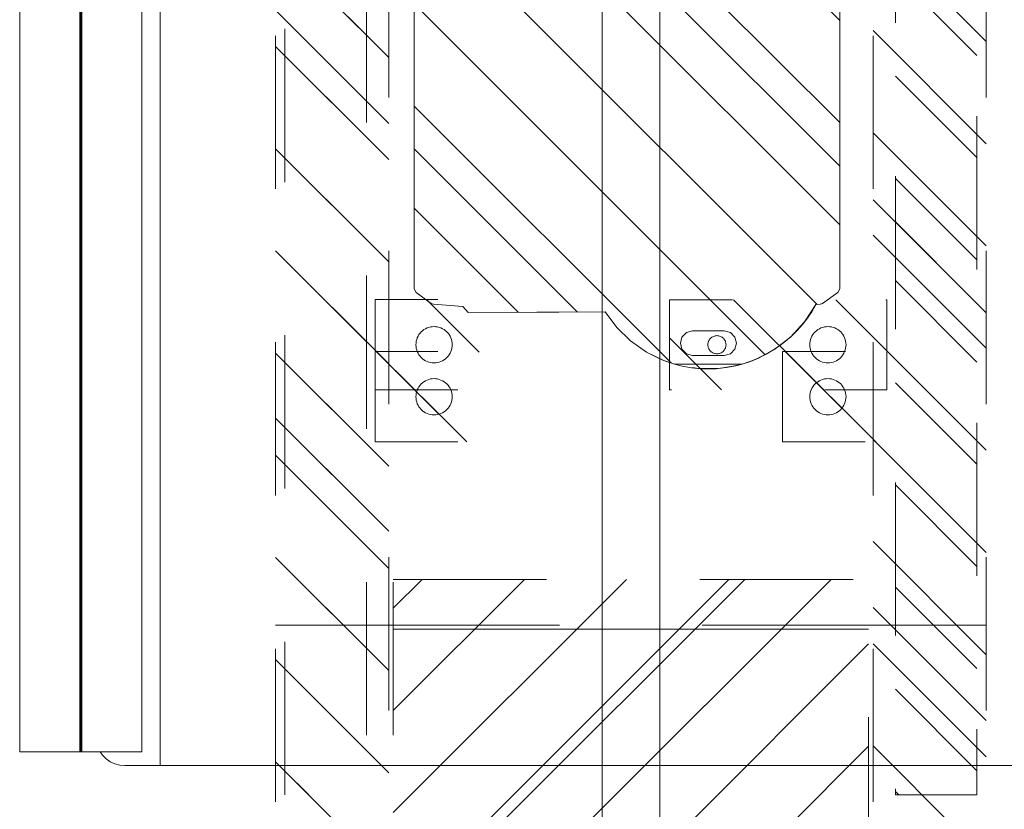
# Model space of a CAD drawing. Header units: inches. Extents: x -412 to -304, y -199 to 18.
# Tile 5 of 15: x -363.39 to -354.83, y -43.25 to -36.38. Entities that reach past the tile are written whole.
import ezdxf

# ---------------------------------------------------------------- set-up
doc = ezdxf.new("R2010")
doc.units = ezdxf.units.IN
doc.header["$LTSCALE"] = 32
doc.header["$MEASUREMENT"] = 0
doc.header["$PDMODE"] = 1
doc.header["$PDSIZE"] = -2
doc.linetypes.add('Dash Style-1', pattern=[0.083328, 0.041656, -0.041672])
for name, color, linetype, lineweight in [('Black', 7, 'Continuous', 18), ('DashLine', 7, 'Continuous', 13), ('DashLineFill', 7, 'Dash Style-1', 13), ('Drawing', 7, 'Continuous', 18), ('None', 7, 'Continuous', 18), ('SolidLine', 7, 'Continuous', 15)]:
    doc.layers.add(name, color=color, linetype=linetype, lineweight=lineweight)
pattern_1 = [(45, (0, 0), (-1.61302, 1.93572), []), (45, (-1.0608, 1.0608), (-0.472346, 0.416761), [])]

# ---------------------------------------------------------------- blocks, each defined once
blk = doc.blocks.new('MPHtAdjStrut-1086 (2D)')
at = {"layer": 'DashLine'}
for p, q in [((-19.7, 0.25), (19.714, 0.25)), ((19.714, -0.25), (-19.7, -0.25))]:
    blk.add_line(p, q, dxfattribs=at)
blk = doc.blocks.new('MpHtAdjBase-3 (2D)')
at = {"layer": 'Black', "color": 7}
blk.add_blockref('MPHtAdjStrut-1086 (2D)', (0, 0), dxfattribs=at)
blk = doc.blocks.new('Group-22')
at = {"layer": 'DashLine'}
for p, q in [((17.3622, -4.4031), (17.3622, 7.5256)), ((17.3622, -4.094), (-17.3622, -4.094)), ((17.2441, -4.2531), (-17.2441, -4.2531)), ((17.2441, -4.2531), (17.2441, -5.3161)), ((17.3471, -4.4886), (17.3584, -4.4465)), ((17.3584, -4.4465), (17.3622, -4.4031)), ((17.3037, -4.5638), (17.3287, -4.5281)), ((17.3287, -4.5281), (17.3471, -4.4886)), ((17.2441, -4.6155), (17.2729, -4.5946)), ((17.2729, -4.5946), (17.3037, -4.5638)), ((-17.2441, -4.7767), (17.2441, -4.7767)), ((17.2441, -4.7846), (-17.2441, -4.7846)), ((17.2441, -4.7925), (-17.2441, -4.7925)), ((17.2441, -5.3161), (-17.2441, -5.3161))]:
    blk.add_line(p, q, dxfattribs=at)
blk = doc.blocks.new('MpHtAdjTrough-1095 (2D)')
at = {"layer": 'DashLine', "color": 7}
blk.add_blockref('Group-22', (0, 0), dxfattribs=at)
blk = doc.blocks.new('Group-24')
at = {"layer": 'DashLine'}
for p, q in [((-17.467, 1.7985), (-17.5608, 1.666)), ((-17.435, 1.8151), (-17.467, 1.7985)), ((-8.3398, 1.8151), (-17.435, 1.8151)), ((-8.3076, 1.7985), (-8.3398, 1.8151)), ((-8.2139, 1.666), (-8.3076, 1.7985)), ((-17.5679, 1.6466), (-17.5893, 1.3746)), ((-17.5608, 1.666), (-17.5679, 1.6466)), ((-8.2068, 1.6466), (-8.2139, 1.666)), ((-8.2039, 1.6085), (-8.2068, 1.6466)), ((-8.2039, 1.6085), (-8.1712, 1.5902)), ((-8.1403, 1.5713), (-8.2039, 1.6085)), ((-8.1403, 1.5715), (-8.2039, 1.6085)), ((-8.2039, 1.6085), (-8.0525, 1.51)), ((-8.1871, 1.5993), (-8.2039, 1.6085)), ((-8.1807, 1.5957), (-8.1871, 1.5993)), ((-8.1772, 1.5937), (-8.1807, 1.5957)), ((-8.1712, 1.5902), (-8.1772, 1.5937)), ((-8.1409, 1.572), (-8.1712, 1.5902)), ((-8.1403, 1.5716), (-8.1409, 1.572)), ((-8.1384, 1.5704), (-8.1403, 1.5715)), ((-8.1353, 1.5684), (-8.1403, 1.5715)), ((-8.0525, 1.51), (-8.1403, 1.5715)), ((-8.1353, 1.5684), (-8.1384, 1.5704)), ((-8.1353, 1.5684), (-8.1353, 1.568)), ((-7.9201, 1.3873), (-8.0525, 1.51)), ((-17.5893, 1.3746), (-17.6511, 1.3155)), ((-7.8103, 1.2439), (-7.9201, 1.3873)), ((-17.6511, 1.3155), (-17.651, 0.1851)), ((-7.7372, 1.1086), (-7.8103, 1.2439)), ((-7.7265, 1.084), (-7.8103, 1.2439)), ((-7.7265, 1.084), (-7.7372, 1.1086)), ((-7.7087, 1.0387), (-7.7265, 1.084)), ((-7.6852, 0.967), (-7.7265, 1.084)), ((-7.6852, 0.967), (-7.7087, 1.0387)), ((-7.7087, 1.0387), (-7.7087, 1.0387)), ((-7.671, 0.9122), (-7.6852, 0.967)), ((-7.6852, 0.3799), (-7.6852, 0.967)), ((-7.9739, 0.8114), (-7.9597, 0.8645)), ((-7.9597, 0.8645), (-7.9208, 0.9034)), ((-7.9208, 0.9034), (-7.8676, 0.9177)), ((-7.8676, 0.9177), (-7.8145, 0.9034)), ((-7.8145, 0.9034), (-7.7756, 0.8645)), ((-7.7756, 0.8645), (-7.7613, 0.8114)), ((-7.6549, 0.8265), (-7.671, 0.9122)), ((-7.9739, 0.5358), (-7.9739, 0.8114)), ((-7.7613, 0.8114), (-7.7613, 0.5358)), ((-7.6468, 0.753), (-7.6549, 0.8265)), ((-7.6459, 0.7399), (-7.6549, 0.8265)), ((-7.6459, 0.7399), (-7.6468, 0.753)), ((-7.6459, 0.6071), (-7.6459, 0.7399)), ((-7.654, 0.5263), (-7.6459, 0.6071)), ((-7.6468, 0.5939), (-7.6459, 0.6071)), ((-7.9597, 0.4826), (-7.9739, 0.5358)), ((-7.7613, 0.5358), (-7.7756, 0.4826)), ((-7.6684, 0.4465), (-7.654, 0.5263)), ((-7.654, 0.5263), (-7.6468, 0.5939)), ((-7.9208, 0.4437), (-7.9597, 0.4826)), ((-7.8676, 0.4295), (-7.9208, 0.4437)), ((-7.8145, 0.4437), (-7.8676, 0.4295)), ((-7.7756, 0.4826), (-7.8145, 0.4437)), ((-7.6852, 0.3799), (-7.6684, 0.4465)), ((-7.7173, 0.2856), (-7.6852, 0.3799)), ((-7.7087, 0.3082), (-7.6852, 0.3799)), ((-7.791, 0.1345), (-7.7173, 0.2856)), ((-7.7211, 0.2777), (-7.7372, 0.2383)), ((-7.7173, 0.2856), (-7.7087, 0.3082)), ((-7.7087, 0.3082), (-7.7087, 0.3082)), ((-17.651, 0.1851), (-17.6238, 0.1607)), ((-7.791, 0.1345), (-7.7372, 0.2383)), ((-17.6238, 0.1607), (-17.7666, 0.0552)), ((-17.6504, 0.1438), (-17.7666, 0.0552)), ((-17.6504, 0.1438), (-17.651, 0.1434)), ((-17.651, 0.1434), (-17.651, 0.1433)), ((-17.6448, 0.1474), (-17.6504, 0.1438)), ((-17.6238, 0.1607), (-17.6448, 0.1474)), ((-17.6448, 0.1474), (-17.6238, 0.1607)), ((-17.6437, 0.1481), (-17.6448, 0.1474)), ((-17.6435, 0.1483), (-17.6437, 0.1481)), ((-17.6429, 0.1486), (-17.6435, 0.1483)), ((-17.6421, 0.1492), (-17.6429, 0.1486)), ((-17.641, 0.1499), (-17.6421, 0.1492)), ((-17.6396, 0.1508), (-17.641, 0.1499)), ((-17.638, 0.1518), (-17.6396, 0.1508)), ((-17.6362, 0.153), (-17.638, 0.1518)), ((-17.6341, 0.1543), (-17.6362, 0.153)), ((-17.6338, 0.1545), (-17.6341, 0.1543)), ((-17.6293, 0.1573), (-17.6338, 0.1545)), ((-17.6238, 0.1607), (-17.6293, 0.1573)), ((-7.8876, -0.0031), (-7.791, 0.1345)), ((-17.7666, 0.0552), (-17.8899, -0.0726)), ((-17.8899, -0.0726), (-17.9901, -0.2192)), ((-8.0048, -0.1237), (-7.8876, -0.0031)), ((-8.1396, -0.2242), (-8.0048, -0.1237)), ((-17.9901, -0.2192), (-18.0646, -0.3804)), ((-17.9901, -0.2192), (-18.0342, -0.3059)), ((-8.1403, -0.2242), (-8.1403, -0.2243)), ((-8.1403, -0.2243), (-8.1403, -0.2243)), ((-8.1396, -0.2242), (-8.1384, -0.2235)), ((-8.1354, -1.4169), (-8.1396, -0.2242)), ((-8.1384, -0.2235), (-8.1353, -0.2215)), ((-8.1353, -0.221), (-8.1353, -0.2215)), ((-18.0342, -0.3059), (-18.0635, -0.3779)), ((-18.0646, -0.3804), (-18.0892, -0.4569)), ((-18.0658, -0.3838), (-18.0892, -0.4569)), ((-18.0646, -0.3804), (-18.0658, -0.3838)), ((-18.0657, -0.3835), (-18.0658, -0.3838)), ((-18.0892, -0.4569), (-18.1112, -0.5517)), ((-18.0892, -0.4569), (-18.0892, -1.0309)), ((-17.9602, -0.5139), (-17.907, -0.4996)), ((-17.907, -0.4996), (-17.8539, -0.5139)), ((-18.1112, -0.5517), (-18.1236, -0.6397)), ((-18.0133, -0.6059), (-17.9991, -0.5528)), ((-17.9991, -0.5528), (-17.9602, -0.5139)), ((-17.8539, -0.5139), (-17.815, -0.5528)), ((-17.815, -0.5528), (-17.8007, -0.6059)), ((-18.1236, -0.6397), (-18.1286, -0.7285)), ((-18.0133, -0.8815), (-18.0133, -0.6059)), ((-17.8007, -0.6059), (-17.8007, -0.8815)), ((-18.1286, -0.7285), (-18.1286, -0.7594)), ((-18.1286, -0.7594), (-18.1244, -0.8398)), ((-18.1244, -0.8398), (-18.1141, -0.9197)), ((-18.1141, -0.9197), (-18.0892, -1.0309)), ((-17.9991, -0.9347), (-18.0133, -0.8815)), ((-17.9602, -0.9736), (-17.9991, -0.9347)), ((-17.815, -0.9347), (-17.8539, -0.9736)), ((-17.8007, -0.8815), (-17.815, -0.9347)), ((-17.907, -0.9878), (-17.9602, -0.9736)), ((-17.8539, -0.9736), (-17.907, -0.9878)), ((-18.0892, -1.0309), (-18.0755, -1.076)), ((-18.0755, -1.076), (-18.0658, -1.1041)), ((-18.0755, -1.076), (-18.0137, -1.2247)), ((-18.0658, -1.1041), (-18.0657, -1.1043)), ((-18.0657, -1.1043), (-18.0342, -1.1819)), ((-18.0342, -1.1819), (-18.0137, -1.2247)), ((-18.0137, -1.2247), (-17.9302, -1.3624)), ((-17.9302, -1.3624), (-17.8269, -1.4858)), ((-8.1866, -1.4627), (-8.1354, -1.4169)), ((-17.8269, -1.4858), (-17.7061, -1.5923)), ((-8.2068, -1.7173), (-8.1866, -1.4627)), ((-17.7061, -1.5923), (-17.6504, -1.6316)), ((-17.7061, -1.5923), (-17.5706, -1.6792)), ((-17.651, -1.6311), (-17.651, -1.6312)), ((-17.651, -1.6312), (-17.6504, -1.6316)), ((-17.6504, -1.6316), (-17.6448, -1.6352)), ((-17.6448, -1.6352), (-17.6437, -1.6359)), ((-17.6437, -1.6359), (-17.6435, -1.6361)), ((-17.6435, -1.6361), (-17.6429, -1.6365)), ((-17.6429, -1.6365), (-17.6421, -1.637)), ((-17.6421, -1.637), (-17.641, -1.6377)), ((-17.641, -1.6377), (-17.6396, -1.6386)), ((-17.6396, -1.6386), (-17.638, -1.6396)), ((-17.638, -1.6396), (-17.6362, -1.6408)), ((-17.6362, -1.6408), (-17.6341, -1.6421)), ((-17.6341, -1.6421), (-17.6293, -1.6451)), ((-17.6293, -1.6451), (-17.6238, -1.6485)), ((-17.6238, -1.6485), (-17.6178, -1.6522)), ((-17.6238, -1.6485), (-17.6238, -1.6485)), ((-17.6178, -1.6522), (-17.6114, -1.6561)), ((-17.6114, -1.6561), (-17.6031, -1.661)), ((-17.6031, -1.661), (-17.5891, -1.669)), ((-17.5891, -1.669), (-17.5851, -1.6713)), ((-17.5851, -1.6713), (-17.5706, -1.6792)), ((-17.5706, -1.6792), (-17.5679, -1.7173)), ((-17.5679, -1.7173), (-17.5608, -1.7367)), ((-17.5608, -1.7367), (-17.4671, -1.8691)), ((-8.3076, -1.8691), (-8.2139, -1.7366)), ((-8.2139, -1.7366), (-8.2068, -1.7173)), ((-17.4671, -1.8691), (-17.4349, -1.8857)), ((-8.3397, -1.8857), (-8.3076, -1.8691)), ((-17.4349, -1.8857), (-8.3397, -1.8857))]:
    blk.add_line(p, q, dxfattribs=at)
blk = doc.blocks.new('MPHtAdj-PowerUnit (2D)')
at = {"layer": 'DashLineFill', "linetype": 'Continuous', "lineweight": 13}
h = blk.add_hatch(dxfattribs=at)
h.set_pattern_fill('Steel', color=253, style=0, pattern_type=2)
h.set_pattern_definition(pattern_1)
edge = h.paths.add_edge_path()
edge.add_line((-8.3397, -1.8857), (-8.3076, -1.8691))
edge.add_line((-8.3076, -1.8691), (-8.2139, -1.7366))
edge.add_line((-8.2139, -1.7366), (-8.2068, -1.7173))
edge.add_line((-8.2068, -1.7173), (-8.1866, -1.4627))
edge.add_line((-8.1866, -1.4627), (-8.1354, -1.4169))
edge.add_line((-8.1354, -1.4169), (-8.1396, -0.2242))
edge.add_arc((-8.7085, 0.6733), 1.0626, 302.36921, 421.65148)
edge.add_line((-8.2039, 1.6085), (-8.2068, 1.6466))
edge.add_line((-8.2068, 1.6466), (-8.2139, 1.666))
edge.add_line((-8.2139, 1.666), (-8.3076, 1.7985))
edge.add_line((-8.3076, 1.7985), (-8.3398, 1.8151))
edge.add_line((-8.3398, 1.8151), (-17.435, 1.8151))
edge.add_line((-17.435, 1.8151), (-17.467, 1.7985))
edge.add_line((-17.467, 1.7985), (-17.5608, 1.666))
edge.add_line((-17.5608, 1.666), (-17.5679, 1.6466))
edge.add_line((-17.5679, 1.6466), (-17.5893, 1.3746))
edge.add_line((-17.5893, 1.3746), (-17.6511, 1.3155))
edge.add_line((-17.6511, 1.3155), (-17.651, 0.1851))
edge.add_line((-17.651, 0.1851), (-17.6238, 0.1607))
edge.add_arc((-17.0657, -0.7439), 1.0629, 121.67193, 241.63634)
edge.add_line((-17.5706, -1.6792), (-17.5679, -1.7173))
edge.add_line((-17.5679, -1.7173), (-17.5608, -1.7367))
edge.add_line((-17.5608, -1.7367), (-17.4671, -1.8691))
edge.add_line((-17.4671, -1.8691), (-17.4349, -1.8857))
edge.add_line((-17.4349, -1.8857), (-8.3397, -1.8857))
at = {"layer": 'DashLineFill', "flags": 128}
blk.add_lwpolyline([(-8.3397, -1.8857), (-8.3076, -1.8691), (-8.2139, -1.7366), (-8.2068, -1.7173), (-8.1866, -1.4627), (-8.1354, -1.4169), (-8.1396, -0.2242, 0.573182), (-8.2039, 1.6085), (-8.2068, 1.6466), (-8.2139, 1.666), (-8.3076, 1.7985), (-8.3398, 1.8151), (-17.435, 1.8151), (-17.467, 1.7985), (-17.5608, 1.666), (-17.5679, 1.6466), (-17.5893, 1.3746), (-17.6511, 1.3155), (-17.651, 0.1851), (-17.6238, 0.1607, 0.577143), (-17.5706, -1.6792), (-17.5679, -1.7173), (-17.5608, -1.7367), (-17.4671, -1.8691), (-17.4349, -1.8857)], format="xyb", close=True, dxfattribs=at)
at = {"layer": 'DashLine', "color": 7}
blk.add_blockref('Group-24', (0, 0), dxfattribs=at)
blk = doc.blocks.new('MPHtAdjCenterBar (2D)')
at = {"layer": 'DashLineFill', "linetype": 'Continuous', "lineweight": 13}
h = blk.add_hatch(dxfattribs=at)
h.set_pattern_fill('Steel', color=253, style=0, pattern_type=2)
h.set_pattern_definition(pattern_1)
h.paths.add_polyline_path([(-17.6181, 3.009), (17.6181, 3.009), (17.6181, 2.3003), (-17.6181, 2.3003)])
at = {"layer": 'DashLineFill', "flags": 128}
blk.add_lwpolyline([(-17.6181, 3.009), (17.6181, 3.009), (17.6181, 2.3003), (-17.6181, 2.3003)], close=True, dxfattribs=at)
blk = doc.blocks.new('TL9-Upper (2D)')
at = {"layer": 'DashLineFill', "linetype": 'Continuous', "lineweight": 13}
h = blk.add_hatch(dxfattribs=at)
h.set_pattern_fill('Steel', color=253, style=0, pattern_type=2)
h.set_pattern_definition(pattern_1)
h.paths.add_polyline_path([(-2.0669, 5.8322), (2.0669, 5.8322), (2.0669, -1.378), (-2.0669, -1.378)])
at = {"layer": 'DashLine', "color": 5, "true_color": 0x0000ff}
for p, q in [((2.0669, 5.3991), (-2.0669, 5.3991)), ((-2.0669, -0.0197), (2.0669, -0.0197))]:
    blk.add_line(p, q, dxfattribs=at)
at = {"layer": 'DashLine', "flags": 128}
blk.add_lwpolyline([(0, 1.063), (0.1042, 1.0579), (0.2074, 1.0426), (0.3086, 1.0172), (0.4068, 0.9821), (0.5011, 0.9375), (0.5906, 0.8838), (0.6744, 0.8217), (0.7516, 0.7516), (0.8217, 0.6744), (0.8838, 0.5906), (0.9375, 0.5011), (0.9821, 0.4068), (1.0172, 0.3086), (1.0426, 0.2074), (1.0579, 0.1042), (1.063, 0), (1.0579, -0.1042), (1.0426, -0.2074), (1.0172, -0.3086), (0.9821, -0.4068), (0.9375, -0.5011), (0.8838, -0.5906), (0.8217, -0.6744), (0.7516, -0.7516), (0.6744, -0.8217), (0.5906, -0.8838), (0.5011, -0.9375), (0.4068, -0.9821), (0.3086, -1.0172), (0.2074, -1.0426), (0.1042, -1.0579), (0, -1.063), (-0.1042, -1.0579), (-0.2074, -1.0426), (-0.3086, -1.0172), (-0.4068, -0.9821), (-0.5011, -0.9375), (-0.5906, -0.8838), (-0.6744, -0.8217), (-0.7516, -0.7516), (-0.8217, -0.6744), (-0.8838, -0.5906), (-0.9375, -0.5011), (-0.9821, -0.4068), (-1.0172, -0.3086), (-1.0426, -0.2074), (-1.0579, -0.1042), (-1.063, 0), (-1.0579, 0.1042), (-1.0426, 0.2074), (-1.0172, 0.3086), (-0.9821, 0.4068), (-0.9375, 0.5011), (-0.8838, 0.5906), (-0.8217, 0.6744), (-0.7516, 0.7516), (-0.6744, 0.8217), (-0.5906, 0.8838), (-0.5011, 0.9375), (-0.4068, 0.9821), (-0.3086, 1.0172), (-0.2074, 1.0426), (-0.1042, 1.0579)], close=True, dxfattribs=at)
at = {"layer": 'DashLine', "linetype": 'Continuous', "lineweight": 5}
blk.add_point((0, 0), dxfattribs=at)
at = {"layer": 'DashLineFill', "flags": 128}
blk.add_lwpolyline([(-2.0669, 5.8322), (2.0669, 5.8322), (2.0669, -1.378), (-2.0669, -1.378)], close=True, dxfattribs=at)
blk = doc.blocks.new('TEK04-FrameA (2D)')
at = {"layer": 'DashLineFill', "linetype": 'Continuous', "lineweight": 13}
h = blk.add_hatch(dxfattribs=at)
h.set_pattern_fill('Steel', color=253, style=0, pattern_type=2)
h.set_pattern_definition(pattern_1)
h.paths.add_polyline_path([(8.9173, 2.2638), (9.7008, 2.2638), (9.7008, 0.3724), (8.9173, 0.3724)])
h = blk.add_hatch(dxfattribs=at)
h.set_pattern_fill('Steel', color=253, style=0, pattern_type=2)
h.set_pattern_definition(pattern_1)
h.paths.add_polyline_path([(9.311, 1.9291), (9.3187, 1.9288), (9.3264, 1.9276), (9.3339, 1.9257), (9.3412, 1.9231), (9.3481, 1.9198), (9.3548, 1.9159), (9.361, 1.9113), (9.3667, 1.9061), (9.3719, 1.9003), (9.3765, 1.8941), (9.3805, 1.8875), (9.3838, 1.8805), (9.3864, 1.8733), (9.3883, 1.8658), (9.3894, 1.8581), (9.3898, 1.8504), (9.3894, 1.8427), (9.3883, 1.835), (9.3864, 1.8275), (9.3838, 1.8203), (9.3805, 1.8133), (9.3765, 1.8066), (9.3719, 1.8004), (9.3667, 1.7947), (9.361, 1.7895), (9.3548, 1.7849), (9.3481, 1.781), (9.3412, 1.7776), (9.3339, 1.775), (9.3264, 1.7732), (9.3187, 1.772), (9.311, 1.7717), (9.3033, 1.772), (9.2957, 1.7732), (9.2882, 1.775), (9.2809, 1.7776), (9.2739, 1.781), (9.2673, 1.7849), (9.2611, 1.7895), (9.2553, 1.7947), (9.2502, 1.8004), (9.2456, 1.8066), (9.2416, 1.8133), (9.2383, 1.8203), (9.2357, 1.8275), (9.2338, 1.835), (9.2327, 1.8427), (9.2323, 1.8504), (9.2327, 1.8581), (9.2338, 1.8658), (9.2357, 1.8733), (9.2383, 1.8805), (9.2416, 1.8875), (9.2456, 1.8941), (9.2502, 1.9003), (9.2553, 1.9061), (9.2611, 1.9113), (9.2673, 1.9159), (9.2739, 1.9198), (9.2809, 1.9231), (9.2882, 1.9257), (9.2957, 1.9276), (9.3033, 1.9288)])
h = blk.add_hatch(dxfattribs=at)
h.set_pattern_fill('Steel', color=253, style=0, pattern_type=2)
h.set_pattern_definition(pattern_1)
h.paths.add_polyline_path([(8.4646, 1.2795), (9.252, 1.2795), (9.252, 0.374), (8.4646, 0.374)])
h = blk.add_hatch(dxfattribs=at)
h.set_pattern_fill('Steel', color=253, style=0, pattern_type=2)
h.set_pattern_definition(pattern_1)
h.paths.add_polyline_path([(8.8583, 1.0433), (8.8737, 1.0425), (8.889, 1.0403), (8.904, 1.0365), (8.9185, 1.0313), (8.9325, 1.0247), (8.9458, 1.0168), (8.9582, 1.0076), (8.9696, 0.9972), (8.98, 0.9857), (8.9892, 0.9733), (8.9972, 0.9601), (9.0038, 0.9461), (9.009, 0.9315), (9.0127, 0.9165), (9.015, 0.9013), (9.0157, 0.8858), (9.015, 0.8704), (9.0127, 0.8551), (9.009, 0.8401), (9.0038, 0.8256), (8.9972, 0.8116), (8.9892, 0.7983), (8.98, 0.7859), (8.9696, 0.7745), (8.9582, 0.7641), (8.9458, 0.7549), (8.9325, 0.7469), (8.9185, 0.7403), (8.904, 0.7351), (8.889, 0.7314), (8.8737, 0.7291), (8.8583, 0.7283), (8.8428, 0.7291), (8.8275, 0.7314), (8.8126, 0.7351), (8.798, 0.7403), (8.784, 0.7469), (8.7708, 0.7549), (8.7584, 0.7641), (8.7469, 0.7745), (8.7365, 0.7859), (8.7273, 0.7983), (8.7194, 0.8116), (8.7128, 0.8256), (8.7076, 0.8401), (8.7038, 0.8551), (8.7015, 0.8704), (8.7008, 0.8858), (8.7015, 0.9013), (8.7038, 0.9165), (8.7076, 0.9315), (8.7128, 0.9461), (8.7194, 0.9601), (8.7273, 0.9733), (8.7365, 0.9857), (8.7469, 0.9972), (8.7584, 1.0076), (8.7708, 1.0168), (8.784, 1.0247), (8.798, 1.0313), (8.8126, 1.0365), (8.8275, 1.0403), (8.8428, 1.0425)])
h = blk.add_hatch(dxfattribs=at)
h.set_pattern_fill('Steel', color=253, style=0, pattern_type=2)
h.set_pattern_definition(pattern_1)
h.paths.add_polyline_path([(9.311, 1.0433), (9.3265, 1.0425), (9.3417, 1.0403), (9.3567, 1.0365), (9.3713, 1.0313), (9.3853, 1.0247), (9.3985, 1.0168), (9.4109, 1.0076), (9.4224, 0.9972), (9.4328, 0.9857), (9.442, 0.9733), (9.4499, 0.9601), (9.4565, 0.9461), (9.4617, 0.9315), (9.4655, 0.9165), (9.4677, 0.9013), (9.4685, 0.8858), (9.4677, 0.8704), (9.4655, 0.8551), (9.4617, 0.8401), (9.4565, 0.8256), (9.4499, 0.8116), (9.442, 0.7983), (9.4328, 0.7859), (9.4224, 0.7745), (9.4109, 0.7641), (9.3985, 0.7549), (9.3853, 0.7469), (9.3713, 0.7403), (9.3567, 0.7351), (9.3417, 0.7314), (9.3265, 0.7291), (9.311, 0.7283), (9.2956, 0.7291), (9.2803, 0.7314), (9.2653, 0.7351), (9.2508, 0.7403), (9.2368, 0.7469), (9.2235, 0.7549), (9.2111, 0.7641), (9.1997, 0.7745), (9.1893, 0.7859), (9.1801, 0.7983), (9.1721, 0.8116), (9.1655, 0.8256), (9.1603, 0.8401), (9.1566, 0.8551), (9.1543, 0.8704), (9.1535, 0.8858), (9.1543, 0.9013), (9.1566, 0.9165), (9.1603, 0.9315), (9.1655, 0.9461), (9.1721, 0.9601), (9.1801, 0.9733), (9.1893, 0.9857), (9.1997, 0.9972), (9.2111, 1.0076), (9.2235, 1.0168), (9.2368, 1.0247), (9.2508, 1.0313), (9.2653, 1.0365), (9.2803, 1.0403), (9.2956, 1.0425)])
h = blk.add_hatch(dxfattribs=at)
h.set_pattern_fill('Steel', color=253, style=0, pattern_type=2)
h.set_pattern_definition(pattern_1)
h.paths.add_polyline_path([(0, 0.4921), (20.5709, 0.4921), (20.5709, -0.4921), (0, -0.4921)])
at = {"layer": 'DashLine', "color": 5, "true_color": 0x0000ff}
blk.add_line((6.8701, -0.4921), (6.8701, 1.978), dxfattribs=at)
at = {"layer": 'DashLineFill', "flags": 128}
for points in [[(8.9173, 2.2638), (9.7008, 2.2638), (9.7008, 0.3724), (8.9173, 0.3724)], [(9.311, 1.9291), (9.3187, 1.9288), (9.3264, 1.9276), (9.3339, 1.9257), (9.3412, 1.9231), (9.3481, 1.9198), (9.3548, 1.9159), (9.361, 1.9113), (9.3667, 1.9061), (9.3719, 1.9003), (9.3765, 1.8941), (9.3805, 1.8875), (9.3838, 1.8805), (9.3864, 1.8733), (9.3883, 1.8658), (9.3894, 1.8581), (9.3898, 1.8504), (9.3894, 1.8427), (9.3883, 1.835), (9.3864, 1.8275), (9.3838, 1.8203), (9.3805, 1.8133), (9.3765, 1.8066), (9.3719, 1.8004), (9.3667, 1.7947), (9.361, 1.7895), (9.3548, 1.7849), (9.3481, 1.781), (9.3412, 1.7776), (9.3339, 1.775), (9.3264, 1.7732), (9.3187, 1.772), (9.311, 1.7717), (9.3033, 1.772), (9.2957, 1.7732), (9.2882, 1.775), (9.2809, 1.7776), (9.2739, 1.781), (9.2673, 1.7849), (9.2611, 1.7895), (9.2553, 1.7947), (9.2502, 1.8004), (9.2456, 1.8066), (9.2416, 1.8133), (9.2383, 1.8203), (9.2357, 1.8275), (9.2338, 1.835), (9.2327, 1.8427), (9.2323, 1.8504), (9.2327, 1.8581), (9.2338, 1.8658), (9.2357, 1.8733), (9.2383, 1.8805), (9.2416, 1.8875), (9.2456, 1.8941), (9.2502, 1.9003), (9.2553, 1.9061), (9.2611, 1.9113), (9.2673, 1.9159), (9.2739, 1.9198), (9.2809, 1.9231), (9.2882, 1.9257), (9.2957, 1.9276), (9.3033, 1.9288)], [(8.4646, 1.2795), (9.252, 1.2795), (9.252, 0.374), (8.4646, 0.374)], [(8.8583, 1.0433), (8.8737, 1.0425), (8.889, 1.0403), (8.904, 1.0365), (8.9185, 1.0313), (8.9325, 1.0247), (8.9458, 1.0168), (8.9582, 1.0076), (8.9696, 0.9972), (8.98, 0.9857), (8.9892, 0.9733), (8.9972, 0.9601), (9.0038, 0.9461), (9.009, 0.9315), (9.0127, 0.9165), (9.015, 0.9013), (9.0157, 0.8858), (9.015, 0.8704), (9.0127, 0.8551), (9.009, 0.8401), (9.0038, 0.8256), (8.9972, 0.8116), (8.9892, 0.7983), (8.98, 0.7859), (8.9696, 0.7745), (8.9582, 0.7641), (8.9458, 0.7549), (8.9325, 0.7469), (8.9185, 0.7403), (8.904, 0.7351), (8.889, 0.7314), (8.8737, 0.7291), (8.8583, 0.7283), (8.8428, 0.7291), (8.8275, 0.7314), (8.8126, 0.7351), (8.798, 0.7403), (8.784, 0.7469), (8.7708, 0.7549), (8.7584, 0.7641), (8.7469, 0.7745), (8.7365, 0.7859), (8.7273, 0.7983), (8.7194, 0.8116), (8.7128, 0.8256), (8.7076, 0.8401), (8.7038, 0.8551), (8.7015, 0.8704), (8.7008, 0.8858), (8.7015, 0.9013), (8.7038, 0.9165), (8.7076, 0.9315), (8.7128, 0.9461), (8.7194, 0.9601), (8.7273, 0.9733), (8.7365, 0.9857), (8.7469, 0.9972), (8.7584, 1.0076), (8.7708, 1.0168), (8.784, 1.0247), (8.798, 1.0313), (8.8126, 1.0365), (8.8275, 1.0403), (8.8428, 1.0425)], [(9.311, 1.0433), (9.3265, 1.0425), (9.3417, 1.0403), (9.3567, 1.0365), (9.3713, 1.0313), (9.3853, 1.0247), (9.3985, 1.0168), (9.4109, 1.0076), (9.4224, 0.9972), (9.4328, 0.9857), (9.442, 0.9733), (9.4499, 0.9601), (9.4565, 0.9461), (9.4617, 0.9315), (9.4655, 0.9165), (9.4677, 0.9013), (9.4685, 0.8858), (9.4677, 0.8704), (9.4655, 0.8551), (9.4617, 0.8401), (9.4565, 0.8256), (9.4499, 0.8116), (9.442, 0.7983), (9.4328, 0.7859), (9.4224, 0.7745), (9.4109, 0.7641), (9.3985, 0.7549), (9.3853, 0.7469), (9.3713, 0.7403), (9.3567, 0.7351), (9.3417, 0.7314), (9.3265, 0.7291), (9.311, 0.7283), (9.2956, 0.7291), (9.2803, 0.7314), (9.2653, 0.7351), (9.2508, 0.7403), (9.2368, 0.7469), (9.2235, 0.7549), (9.2111, 0.7641), (9.1997, 0.7745), (9.1893, 0.7859), (9.1801, 0.7983), (9.1721, 0.8116), (9.1655, 0.8256), (9.1603, 0.8401), (9.1566, 0.8551), (9.1543, 0.8704), (9.1535, 0.8858), (9.1543, 0.9013), (9.1566, 0.9165), (9.1603, 0.9315), (9.1655, 0.9461), (9.1721, 0.9601), (9.1801, 0.9733), (9.1893, 0.9857), (9.1997, 0.9972), (9.2111, 1.0076), (9.2235, 1.0168), (9.2368, 1.0247), (9.2508, 1.0313), (9.2653, 1.0365), (9.2803, 1.0403), (9.2956, 1.0425)], [(0, 0.4921), (20.5709, 0.4921), (20.5709, -0.4921), (0, -0.4921)]]:
    blk.add_lwpolyline(points, close=True, dxfattribs=at)
blk = doc.blocks.new('Group-26')
at = {"layer": 'DashLineFill', "linetype": 'Continuous', "lineweight": 13}
h = blk.add_hatch(dxfattribs=at)
h.set_pattern_fill('Steel', color=253, style=0, pattern_type=2)
h.set_pattern_definition(pattern_1)
h.paths.add_polyline_path([(8.9173, -0.374), (9.7047, -0.374), (9.7047, -1.2795), (8.9173, -1.2795)])
h = blk.add_hatch(dxfattribs=at)
h.set_pattern_fill('Steel', color=253, style=0, pattern_type=2)
h.set_pattern_definition(pattern_1)
h.paths.add_polyline_path([(9.311, -1.0433), (9.2956, -1.0425), (9.2803, -1.0403), (9.2653, -1.0365), (9.2508, -1.0313), (9.2368, -1.0247), (9.2235, -1.0168), (9.2111, -1.0076), (9.1997, -0.9972), (9.1893, -0.9857), (9.1801, -0.9733), (9.1721, -0.9601), (9.1655, -0.9461), (9.1603, -0.9315), (9.1566, -0.9165), (9.1543, -0.9013), (9.1535, -0.8858), (9.1543, -0.8704), (9.1566, -0.8551), (9.1603, -0.8401), (9.1655, -0.8256), (9.1721, -0.8116), (9.1801, -0.7983), (9.1893, -0.7859), (9.1997, -0.7745), (9.2111, -0.7641), (9.2235, -0.7549), (9.2368, -0.7469), (9.2508, -0.7403), (9.2653, -0.7351), (9.2803, -0.7314), (9.2956, -0.7291), (9.311, -0.7283), (9.3265, -0.7291), (9.3417, -0.7314), (9.3567, -0.7351), (9.3713, -0.7403), (9.3853, -0.7469), (9.3985, -0.7549), (9.4109, -0.7641), (9.4224, -0.7745), (9.4328, -0.7859), (9.442, -0.7983), (9.4499, -0.8116), (9.4565, -0.8256), (9.4617, -0.8401), (9.4655, -0.8551), (9.4677, -0.8704), (9.4685, -0.8858), (9.4677, -0.9013), (9.4655, -0.9165), (9.4617, -0.9315), (9.4565, -0.9461), (9.4499, -0.9601), (9.442, -0.9733), (9.4328, -0.9857), (9.4224, -0.9972), (9.4109, -1.0076), (9.3985, -1.0168), (9.3853, -1.0247), (9.3713, -1.0313), (9.3567, -1.0365), (9.3417, -1.0403), (9.3265, -1.0425)])
at = {"layer": 'DashLineFill', "flags": 128}
for points in [[(8.9173, -0.374), (9.7047, -0.374), (9.7047, -1.2795), (8.9173, -1.2795)], [(9.311, -1.0433), (9.2956, -1.0425), (9.2803, -1.0403), (9.2653, -1.0365), (9.2508, -1.0313), (9.2368, -1.0247), (9.2235, -1.0168), (9.2111, -1.0076), (9.1997, -0.9972), (9.1893, -0.9857), (9.1801, -0.9733), (9.1721, -0.9601), (9.1655, -0.9461), (9.1603, -0.9315), (9.1566, -0.9165), (9.1543, -0.9013), (9.1535, -0.8858), (9.1543, -0.8704), (9.1566, -0.8551), (9.1603, -0.8401), (9.1655, -0.8256), (9.1721, -0.8116), (9.1801, -0.7983), (9.1893, -0.7859), (9.1997, -0.7745), (9.2111, -0.7641), (9.2235, -0.7549), (9.2368, -0.7469), (9.2508, -0.7403), (9.2653, -0.7351), (9.2803, -0.7314), (9.2956, -0.7291), (9.311, -0.7283), (9.3265, -0.7291), (9.3417, -0.7314), (9.3567, -0.7351), (9.3713, -0.7403), (9.3853, -0.7469), (9.3985, -0.7549), (9.4109, -0.7641), (9.4224, -0.7745), (9.4328, -0.7859), (9.442, -0.7983), (9.4499, -0.8116), (9.4565, -0.8256), (9.4617, -0.8401), (9.4655, -0.8551), (9.4677, -0.8704), (9.4685, -0.8858), (9.4677, -0.9013), (9.4655, -0.9165), (9.4617, -0.9315), (9.4565, -0.9461), (9.4499, -0.9601), (9.442, -0.9733), (9.4328, -0.9857), (9.4224, -0.9972), (9.4109, -1.0076), (9.3985, -1.0168), (9.3853, -1.0247), (9.3713, -1.0313), (9.3567, -1.0365), (9.3417, -1.0403), (9.3265, -1.0425)]]:
    blk.add_lwpolyline(points, close=True, dxfattribs=at)
blk = doc.blocks.new('TEK04-FrameB (2D)')
at = {"layer": 'DashLineFill', "linetype": 'Continuous', "lineweight": 13}
h = blk.add_hatch(dxfattribs=at)
h.set_pattern_fill('Steel', color=253, style=0, pattern_type=2)
h.set_pattern_definition(pattern_1)
h.paths.add_polyline_path([(0, 0.4921), (20.5709, 0.4921), (20.5709, -0.4921), (0, -0.4921)])
h = blk.add_hatch(dxfattribs=at)
h.set_pattern_fill('Steel', color=253, style=0, pattern_type=2)
h.set_pattern_definition(pattern_1)
h.paths.add_polyline_path([(8.4646, -0.374), (9.252, -0.374), (9.252, -1.2795), (8.4646, -1.2795)])
h = blk.add_hatch(dxfattribs=at)
h.set_pattern_fill('Steel', color=253, style=0, pattern_type=2)
h.set_pattern_definition(pattern_1)
h.paths.add_polyline_path([(8.8583, -1.0433), (8.8428, -1.0425), (8.8275, -1.0403), (8.8126, -1.0365), (8.798, -1.0313), (8.784, -1.0247), (8.7708, -1.0168), (8.7584, -1.0076), (8.7469, -0.9972), (8.7365, -0.9857), (8.7273, -0.9733), (8.7194, -0.9601), (8.7128, -0.9461), (8.7076, -0.9315), (8.7038, -0.9165), (8.7015, -0.9013), (8.7008, -0.8858), (8.7015, -0.8704), (8.7038, -0.8551), (8.7076, -0.8401), (8.7128, -0.8256), (8.7194, -0.8116), (8.7273, -0.7983), (8.7365, -0.7859), (8.7469, -0.7745), (8.7584, -0.7641), (8.7708, -0.7549), (8.784, -0.7469), (8.798, -0.7403), (8.8126, -0.7351), (8.8275, -0.7314), (8.8428, -0.7291), (8.8583, -0.7283), (8.8737, -0.7291), (8.889, -0.7314), (8.904, -0.7351), (8.9185, -0.7403), (8.9325, -0.7469), (8.9458, -0.7549), (8.9582, -0.7641), (8.9696, -0.7745), (8.98, -0.7859), (8.9892, -0.7983), (8.9972, -0.8116), (9.0038, -0.8256), (9.009, -0.8401), (9.0127, -0.8551), (9.015, -0.8704), (9.0157, -0.8858), (9.015, -0.9013), (9.0127, -0.9165), (9.009, -0.9315), (9.0038, -0.9461), (8.9972, -0.9601), (8.9892, -0.9733), (8.98, -0.9857), (8.9696, -0.9972), (8.9582, -1.0076), (8.9458, -1.0168), (8.9325, -1.0247), (8.9185, -1.0313), (8.904, -1.0365), (8.889, -1.0403), (8.8737, -1.0425)])
at = {"layer": 'DashLine', "color": 5, "true_color": 0x0000ff, "transparency": 33554687}
blk.add_line((6.8701, 0.4921), (6.8701, -1.978), dxfattribs=at)
at = {"layer": 'DashLineFill', "flags": 128}
for points in [[(0, 0.4921), (20.5709, 0.4921), (20.5709, -0.4921), (0, -0.4921)], [(8.4646, -0.374), (9.252, -0.374), (9.252, -1.2795), (8.4646, -1.2795)], [(8.8583, -1.0433), (8.8428, -1.0425), (8.8275, -1.0403), (8.8126, -1.0365), (8.798, -1.0313), (8.784, -1.0247), (8.7708, -1.0168), (8.7584, -1.0076), (8.7469, -0.9972), (8.7365, -0.9857), (8.7273, -0.9733), (8.7194, -0.9601), (8.7128, -0.9461), (8.7076, -0.9315), (8.7038, -0.9165), (8.7015, -0.9013), (8.7008, -0.8858), (8.7015, -0.8704), (8.7038, -0.8551), (8.7076, -0.8401), (8.7128, -0.8256), (8.7194, -0.8116), (8.7273, -0.7983), (8.7365, -0.7859), (8.7469, -0.7745), (8.7584, -0.7641), (8.7708, -0.7549), (8.784, -0.7469), (8.798, -0.7403), (8.8126, -0.7351), (8.8275, -0.7314), (8.8428, -0.7291), (8.8583, -0.7283), (8.8737, -0.7291), (8.889, -0.7314), (8.904, -0.7351), (8.9185, -0.7403), (8.9325, -0.7469), (8.9458, -0.7549), (8.9582, -0.7641), (8.9696, -0.7745), (8.98, -0.7859), (8.9892, -0.7983), (8.9972, -0.8116), (9.0038, -0.8256), (9.009, -0.8401), (9.0127, -0.8551), (9.015, -0.8704), (9.0157, -0.8858), (9.015, -0.9013), (9.0127, -0.9165), (9.009, -0.9315), (9.0038, -0.9461), (8.9972, -0.9601), (8.9892, -0.9733), (8.98, -0.9857), (8.9696, -0.9972), (8.9582, -1.0076), (8.9458, -1.0168), (8.9325, -1.0247), (8.9185, -1.0313), (8.904, -1.0365), (8.889, -1.0403), (8.8737, -1.0425)]]:
    blk.add_lwpolyline(points, close=True, dxfattribs=at)
at = {"layer": 'DashLineFill', "color": 7}
blk.add_blockref('Group-26', (0, 0), dxfattribs=at)
blk = doc.blocks.new('TEK04-Frame (2D)')
at = {"layer": 'DashLine', "color": 7, "rotation": 270}
blk.add_blockref('TL9-Upper (2D)', (-0.0195, 0), dxfattribs=at)
at = {"layer": 'DashLineFill', "color": 7, "transparency": 33554687}
for name, p in [('TEK04-FrameB (2D)', (-1.4565, 2.5984)), ('TEK04-FrameA (2D)', (-1.4565, -2.5984))]:
    blk.add_blockref(name, p, dxfattribs=at)
blk = doc.blocks.new('Group-28')
at = {"layer": 'SolidLine', "color": 7}
for name, p in [('MpHtAdjBase-3 (2D)', (0, 0)), ('MpHtAdjTrough-1095 (2D)', (0, 0)), ('MPHtAdjCenterBar (2D)', (0, 0)), ('MPHtAdj-PowerUnit (2D)', (21.5551, 0))]:
    blk.add_blockref(name, p, dxfattribs=at)
at = {"layer": 'SolidLine', "color": 7, "rotation": 180}
for name, p in [('TEK04-Frame (2D)', (21.5551, 0)), ('MPHtAdjCenterBar (2D)', (0, 0))]:
    blk.add_blockref(name, p, dxfattribs=at)
blk = doc.blocks.new('MP Ht Adju Rect Table (2D)')
at = {"layer": 'None'}
blk.add_blockref('Group-28', (0, 0), dxfattribs=at)
at = {"layer": 'Drawing', "color": 0, "flags": 1}
for tag in ['Tag', 'Catalog', 'Option1', 'Option2', 'Option3', 'Option4', 'Option5', 'Option6', 'Option7', 'Option8', 'Option9', 'Option10', 'Option11', 'Option12', 'Custom', 'FinishGroup', 'Discount', 'Item2', 'Item3', 'Item6', 'Item9', 'Item10', 'Item12', 'Item13', 'Item16', 'Item19', 'Item20', 'Item21', 'Item22', 'Item23', 'Item24', 'Item25', 'Item8', 'Item18', 'Item1', 'Item4', 'Item5', 'Item7', 'Item11', 'Item14', 'Item15', 'Item17']:
    blk.add_attdef(tag, (-16.6056, -46.5296), '', height=0.00709, dxfattribs=at)

msp = doc.modelspace()

# ---------------------------------------------------------------- block references
at = {"layer": 'Drawing', "rotation": 270}
msp.add_blockref('MP Ht Adju Rect Table (2D)', (-358.0728, -25.5031), dxfattribs=at)

doc.saveas('drawing.dxf')
